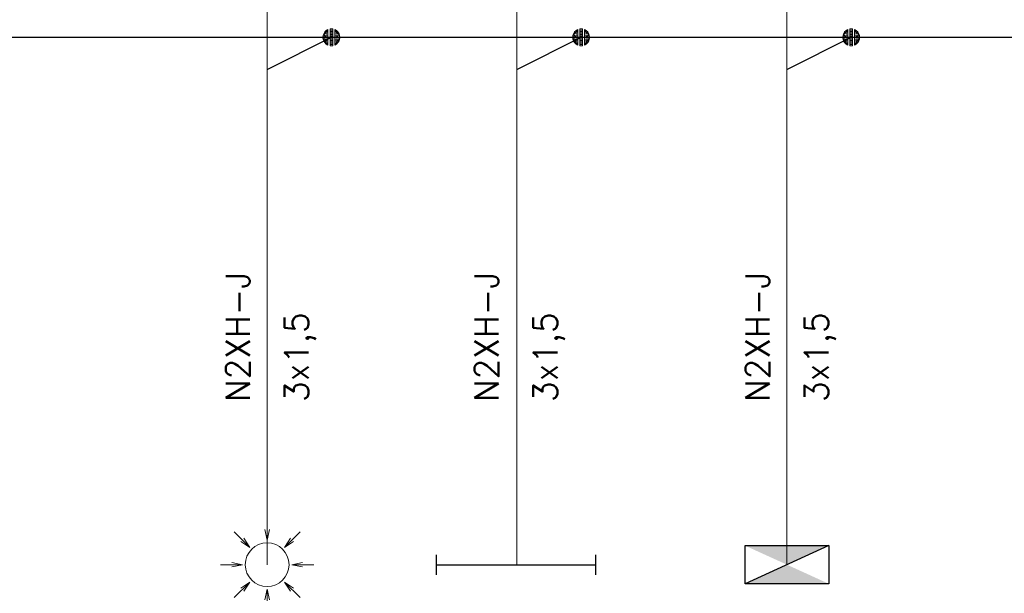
# Model space of a CAD drawing. Header units: millimetres. Extents: x 2505 to 3495, y 1397 to 1684.
# Tile 21 of 59: x 2771 to 2813, y 1584 to 1608. Entities that reach past the tile are written whole.
import ezdxf
from ezdxf.enums import TextEntityAlignment as Align

# ---------------------------------------------------------------- set-up
doc = ezdxf.new("R2010")
doc.units = ezdxf.units.MM
for name, color, linetype in [('0IE-SYMBOL', 3, 'Continuous'), ('IE-SYMBOL', 3, 'Continuous'), ('OPIS', 7, 'Continuous')]:
    doc.layers.add(name, color=color, linetype=linetype)
for name, color, linetype, lineweight in [('EB_PRZEWODY', 3, 'Continuous', 20), ('EB_łączniki', 3, 'Continuous', 20), ('PRZEWODY', 3, 'Continuous', 20), ('SZYNY', 1, 'Continuous', 40)]:
    doc.layers.add(name, color=color, linetype=linetype, lineweight=lineweight)
doc.styles.add('SIMPLEX', font='simplex.shx', dxfattribs={"width": 0.8})

# ---------------------------------------------------------------- blocks, each defined once
blk = doc.blocks.new('*U54')
for p, q in [((0, 80.7), (0, 153.2)), ((-57.1, 57.1), (-108.3, 108.3)), ((0, 80.7), (-7.3, 115.9)), ((0, 80.7), (7.3, 115.9)), ((57.1, 57.1), (108.3, 108.3)), ((-57.1, 57.1), (-87.1, 76.8)), ((-57.1, 57.1), (-76.8, 87.1)), ((57.1, 57.1), (76.8, 87.1)), ((57.1, 57.1), (87.1, 76.8)), ((-80.7, 0), (-153.2, 0)), ((-80.7, 0), (-115.9, 7.3)), ((-80.7, 0), (-115.9, -7.3)), ((80.7, 0), (115.9, 7.3)), ((80.7, 0), (115.9, -7.3)), ((80.7, 0), (153.2, 0)), ((-57.1, -57.1), (-108.3, -108.3)), ((-57.1, -57.1), (-87.1, -76.8)), ((-57.1, -57.1), (-76.8, -87.1)), ((57.1, -57.1), (76.8, -87.1)), ((57.1, -57.1), (87.1, -76.8)), ((57.1, -57.1), (108.3, -108.3)), ((0, -80.7), (-7.3, -115.9)), ((0, -80.7), (7.3, -115.9)), ((0, -80.7), (0, -153.2))]:
    blk.add_line(p, q)
blk.add_circle((0, 0), 72)
blk = doc.blocks.new('LAMPA')
for p, q in [((-4, 0.5), (-4, -0.5)), ((4, 0.5), (4, -0.5)), ((-4, 0), (4, 0))]:
    blk.add_line(p, q)
blk = doc.blocks.new('*U101')
for p, q in [((-0.637, 0.172), (-0.658, 0.021)), ((-0.637, 0.172), (-0.658, 0.021)), ((-0.637, 0.002), (-0.656, -0.028)), ((-0.598, 0.282), (-0.637, 0.172)), ((-0.598, 0.282), (-0.637, 0.172)), ((-0.598, 0.142), (-0.637, 0.087)), ((-0.598, 0.002), (-0.637, 0.002)), ((-0.513, 0.425), (-0.598, 0.282)), ((-0.513, 0.425), (-0.598, 0.282)), ((-0.513, 0.285), (-0.598, 0.188)), ((-0.513, 0.145), (-0.598, 0.095)), ((-0.513, 0.006), (-0.598, 0.002)), ((-0.399, 0.524), (-0.513, 0.425)), ((-0.399, 0.524), (-0.513, 0.425)), ((-0.399, 0.408), (-0.513, 0.332)), ((-0.399, 0.291), (-0.513, 0.239)), ((-0.399, 0.175), (-0.513, 0.145)), ((-0.399, 0.058), (-0.513, 0.052)), ((-0.267, 0.605), (-0.399, 0.524)), ((-0.267, 0.605), (-0.399, 0.524)), ((-0.267, 0.495), (-0.399, 0.429)), ((-0.267, 0.385), (-0.399, 0.334)), ((-0.267, 0.274), (-0.399, 0.238)), ((-0.267, 0.164), (-0.399, 0.143)), ((-0.267, 0.053), (-0.399, 0.048)), ((-0.267, 0.605), (-0.267, -0.609)), ((-0.267, 0.605), (-0.267, -0.609)), ((-0.105, 0.664), (0.105, 0.664)), ((-0.105, 0.664), (0.105, 0.664)), ((-0.105, -0.664), (-0.105, 0.664)), ((-0.105, 0.664), (-0.105, -0.664)), ((-0.105, 0.562), (0.105, 0.562)), ((-0.105, 0.46), (0.105, 0.46)), ((-0.105, 0.358), (0.105, 0.358)), ((-0.105, 0.256), (0.105, 0.256)), ((-0.105, 0.153), (0.105, 0.153)), ((-0.105, 0.051), (0.105, 0.051)), ((0.105, -0.664), (0.105, 0.664)), ((0.105, 0.664), (0.105, -0.664)), ((0.267, 0.605), (0.267, -0.609)), ((0.267, 0.605), (0.267, -0.609)), ((0.267, 0.605), (0.399, 0.524)), ((0.267, 0.605), (0.399, 0.524)), ((0.267, 0.495), (0.399, 0.429)), ((0.267, 0.385), (0.399, 0.334)), ((0.267, 0.274), (0.399, 0.238)), ((0.267, 0.164), (0.399, 0.143)), ((0.267, 0.053), (0.399, 0.048)), ((0.399, 0.524), (0.513, 0.425)), ((0.399, 0.524), (0.513, 0.425)), ((0.399, 0.408), (0.513, 0.332)), ((0.399, 0.291), (0.513, 0.239)), ((0.399, 0.175), (0.513, 0.145)), ((0.399, 0.058), (0.513, 0.052)), ((0.513, 0.425), (0.598, 0.282)), ((0.513, 0.425), (0.598, 0.282)), ((0.513, 0.285), (0.598, 0.188)), ((0.513, 0.145), (0.598, 0.095)), ((0.513, 0.006), (0.598, 0.002)), ((0.598, 0.282), (0.637, 0.172)), ((0.598, 0.282), (0.637, 0.172)), ((0.598, 0.142), (0.637, 0.087)), ((0.598, 0.002), (0.637, 0.002)), ((0.637, 0.172), (0.658, 0.021)), ((0.637, 0.172), (0.658, 0.021)), ((0.637, 0.002), (0.656, -0.028)), ((-0.654, -0.076), (-0.637, -0.168)), ((-0.637, -0.168), (-0.654, -0.076)), ((-0.598, -0.138), (-0.637, -0.083)), ((-0.637, -0.168), (-0.598, -0.278)), ((-0.598, -0.278), (-0.637, -0.168)), ((-0.513, -0.134), (-0.598, -0.091)), ((-0.513, -0.274), (-0.598, -0.185)), ((-0.598, -0.278), (-0.513, -0.414)), ((-0.513, -0.414), (-0.598, -0.278)), ((-0.399, -0.058), (-0.513, -0.041)), ((-0.399, -0.175), (-0.513, -0.134)), ((-0.399, -0.291), (-0.513, -0.228)), ((-0.399, -0.408), (-0.513, -0.321)), ((-0.513, -0.414), (-0.399, -0.524)), ((-0.399, -0.524), (-0.513, -0.414)), ((-0.267, -0.057), (-0.399, -0.048)), ((-0.267, -0.167), (-0.399, -0.143)), ((-0.267, -0.278), (-0.399, -0.238)), ((-0.267, -0.388), (-0.399, -0.334)), ((-0.267, -0.499), (-0.399, -0.429)), ((-0.399, -0.524), (-0.267, -0.609)), ((-0.267, -0.609), (-0.399, -0.524)), ((-0.105, -0.051), (0.105, -0.051)), ((-0.105, -0.153), (0.105, -0.153)), ((-0.105, -0.256), (0.105, -0.256)), ((-0.105, -0.358), (0.105, -0.358)), ((-0.105, -0.46), (0.105, -0.46)), ((-0.105, -0.562), (0.105, -0.562)), ((0.105, -0.664), (-0.105, -0.664)), ((-0.105, -0.664), (0.105, -0.664)), ((0.267, -0.057), (0.399, -0.048)), ((0.267, -0.167), (0.399, -0.143)), ((0.267, -0.278), (0.399, -0.238)), ((0.267, -0.388), (0.399, -0.334)), ((0.267, -0.499), (0.399, -0.429)), ((0.399, -0.524), (0.267, -0.609)), ((0.267, -0.609), (0.399, -0.524)), ((0.399, -0.058), (0.513, -0.041)), ((0.399, -0.175), (0.513, -0.134)), ((0.399, -0.291), (0.513, -0.228)), ((0.399, -0.408), (0.513, -0.321)), ((0.513, -0.414), (0.399, -0.524)), ((0.399, -0.524), (0.513, -0.414)), ((0.513, -0.134), (0.598, -0.091)), ((0.513, -0.274), (0.598, -0.185)), ((0.598, -0.278), (0.513, -0.414)), ((0.513, -0.414), (0.598, -0.278)), ((0.598, -0.138), (0.637, -0.083)), ((0.637, -0.168), (0.598, -0.278)), ((0.598, -0.278), (0.637, -0.168)), ((0.654, -0.076), (0.637, -0.168)), ((0.637, -0.168), (0.654, -0.076))]:
    blk.add_line(p, q)
at = {"ltscale": 5}
blk.add_line((0.658, 0.021), (0.658, -0.076), dxfattribs=at)
blk.add_point((0, 0))
blk = doc.blocks.new('*U102')
for p, q in [((-0.637, 0.172), (-0.658, 0.021)), ((-0.637, 0.172), (-0.658, 0.021)), ((-0.637, 0.002), (-0.656, -0.028)), ((-0.598, 0.282), (-0.637, 0.172)), ((-0.598, 0.282), (-0.637, 0.172)), ((-0.598, 0.142), (-0.637, 0.087)), ((-0.598, 0.002), (-0.637, 0.002)), ((-0.513, 0.425), (-0.598, 0.282)), ((-0.513, 0.425), (-0.598, 0.282)), ((-0.513, 0.285), (-0.598, 0.188)), ((-0.513, 0.145), (-0.598, 0.095)), ((-0.513, 0.006), (-0.598, 0.002)), ((-0.399, 0.524), (-0.513, 0.425)), ((-0.399, 0.524), (-0.513, 0.425)), ((-0.399, 0.408), (-0.513, 0.332)), ((-0.399, 0.291), (-0.513, 0.239)), ((-0.399, 0.175), (-0.513, 0.145)), ((-0.399, 0.058), (-0.513, 0.052)), ((-0.267, 0.605), (-0.399, 0.524)), ((-0.267, 0.605), (-0.399, 0.524)), ((-0.267, 0.495), (-0.399, 0.429)), ((-0.267, 0.385), (-0.399, 0.334)), ((-0.267, 0.274), (-0.399, 0.238)), ((-0.267, 0.164), (-0.399, 0.143)), ((-0.267, 0.053), (-0.399, 0.048)), ((-0.267, 0.605), (-0.267, -0.609)), ((-0.267, 0.605), (-0.267, -0.609)), ((-0.105, 0.664), (0.105, 0.664)), ((-0.105, 0.664), (0.105, 0.664)), ((-0.105, -0.664), (-0.105, 0.664)), ((-0.105, 0.664), (-0.105, -0.664)), ((-0.105, 0.562), (0.105, 0.562)), ((-0.105, 0.46), (0.105, 0.46)), ((-0.105, 0.358), (0.105, 0.358)), ((-0.105, 0.256), (0.105, 0.256)), ((-0.105, 0.153), (0.105, 0.153)), ((-0.105, 0.051), (0.105, 0.051)), ((0.105, -0.664), (0.105, 0.664)), ((0.105, 0.664), (0.105, -0.664)), ((0.267, 0.605), (0.267, -0.609)), ((0.267, 0.605), (0.267, -0.609)), ((0.267, 0.605), (0.399, 0.524)), ((0.267, 0.605), (0.399, 0.524)), ((0.267, 0.495), (0.399, 0.429)), ((0.267, 0.385), (0.399, 0.334)), ((0.267, 0.274), (0.399, 0.238)), ((0.267, 0.164), (0.399, 0.143)), ((0.267, 0.053), (0.399, 0.048)), ((0.399, 0.524), (0.513, 0.425)), ((0.399, 0.524), (0.513, 0.425)), ((0.399, 0.408), (0.513, 0.332)), ((0.399, 0.291), (0.513, 0.239)), ((0.399, 0.175), (0.513, 0.145)), ((0.399, 0.058), (0.513, 0.052)), ((0.513, 0.425), (0.598, 0.282)), ((0.513, 0.425), (0.598, 0.282)), ((0.513, 0.285), (0.598, 0.188)), ((0.513, 0.145), (0.598, 0.095)), ((0.513, 0.006), (0.598, 0.002)), ((0.598, 0.282), (0.637, 0.172)), ((0.598, 0.282), (0.637, 0.172)), ((0.598, 0.142), (0.637, 0.087)), ((0.598, 0.002), (0.637, 0.002)), ((0.637, 0.172), (0.658, 0.021)), ((0.637, 0.172), (0.658, 0.021)), ((0.637, 0.002), (0.656, -0.028)), ((-0.654, -0.076), (-0.637, -0.168)), ((-0.637, -0.168), (-0.654, -0.076)), ((-0.598, -0.138), (-0.637, -0.083)), ((-0.637, -0.168), (-0.598, -0.278)), ((-0.598, -0.278), (-0.637, -0.168)), ((-0.513, -0.134), (-0.598, -0.091)), ((-0.513, -0.274), (-0.598, -0.185)), ((-0.598, -0.278), (-0.513, -0.414)), ((-0.513, -0.414), (-0.598, -0.278)), ((-0.399, -0.058), (-0.513, -0.041)), ((-0.399, -0.175), (-0.513, -0.134)), ((-0.399, -0.291), (-0.513, -0.228)), ((-0.399, -0.408), (-0.513, -0.321)), ((-0.513, -0.414), (-0.399, -0.524)), ((-0.399, -0.524), (-0.513, -0.414)), ((-0.267, -0.057), (-0.399, -0.048)), ((-0.267, -0.167), (-0.399, -0.143)), ((-0.267, -0.278), (-0.399, -0.238)), ((-0.267, -0.388), (-0.399, -0.334)), ((-0.267, -0.499), (-0.399, -0.429)), ((-0.399, -0.524), (-0.267, -0.609)), ((-0.267, -0.609), (-0.399, -0.524)), ((-0.105, -0.051), (0.105, -0.051)), ((-0.105, -0.153), (0.105, -0.153)), ((-0.105, -0.256), (0.105, -0.256)), ((-0.105, -0.358), (0.105, -0.358)), ((-0.105, -0.46), (0.105, -0.46)), ((-0.105, -0.562), (0.105, -0.562)), ((0.105, -0.664), (-0.105, -0.664)), ((-0.105, -0.664), (0.105, -0.664)), ((0.267, -0.057), (0.399, -0.048)), ((0.267, -0.167), (0.399, -0.143)), ((0.267, -0.278), (0.399, -0.238)), ((0.267, -0.388), (0.399, -0.334)), ((0.267, -0.499), (0.399, -0.429)), ((0.399, -0.524), (0.267, -0.609)), ((0.267, -0.609), (0.399, -0.524)), ((0.399, -0.058), (0.513, -0.041)), ((0.399, -0.175), (0.513, -0.134)), ((0.399, -0.291), (0.513, -0.228)), ((0.399, -0.408), (0.513, -0.321)), ((0.513, -0.414), (0.399, -0.524)), ((0.399, -0.524), (0.513, -0.414)), ((0.513, -0.134), (0.598, -0.091)), ((0.513, -0.274), (0.598, -0.185)), ((0.598, -0.278), (0.513, -0.414)), ((0.513, -0.414), (0.598, -0.278)), ((0.598, -0.138), (0.637, -0.083)), ((0.637, -0.168), (0.598, -0.278)), ((0.598, -0.278), (0.637, -0.168)), ((0.654, -0.076), (0.637, -0.168)), ((0.637, -0.168), (0.654, -0.076))]:
    blk.add_line(p, q)
at = {"ltscale": 5}
blk.add_line((0.658, 0.021), (0.658, -0.076), dxfattribs=at)
blk.add_point((0, 0))
blk = doc.blocks.new('*U103')
for p, q in [((-0.637, 0.172), (-0.658, 0.021)), ((-0.637, 0.172), (-0.658, 0.021)), ((-0.637, 0.002), (-0.656, -0.028)), ((-0.598, 0.282), (-0.637, 0.172)), ((-0.598, 0.282), (-0.637, 0.172)), ((-0.598, 0.142), (-0.637, 0.087)), ((-0.598, 0.002), (-0.637, 0.002)), ((-0.513, 0.425), (-0.598, 0.282)), ((-0.513, 0.425), (-0.598, 0.282)), ((-0.513, 0.285), (-0.598, 0.188)), ((-0.513, 0.145), (-0.598, 0.095)), ((-0.513, 0.006), (-0.598, 0.002)), ((-0.399, 0.524), (-0.513, 0.425)), ((-0.399, 0.524), (-0.513, 0.425)), ((-0.399, 0.408), (-0.513, 0.332)), ((-0.399, 0.291), (-0.513, 0.239)), ((-0.399, 0.175), (-0.513, 0.145)), ((-0.399, 0.058), (-0.513, 0.052)), ((-0.267, 0.605), (-0.399, 0.524)), ((-0.267, 0.605), (-0.399, 0.524)), ((-0.267, 0.495), (-0.399, 0.429)), ((-0.267, 0.385), (-0.399, 0.334)), ((-0.267, 0.274), (-0.399, 0.238)), ((-0.267, 0.164), (-0.399, 0.143)), ((-0.267, 0.053), (-0.399, 0.048)), ((-0.267, 0.605), (-0.267, -0.609)), ((-0.267, 0.605), (-0.267, -0.609)), ((-0.105, 0.664), (0.105, 0.664)), ((-0.105, 0.664), (0.105, 0.664)), ((-0.105, -0.664), (-0.105, 0.664)), ((-0.105, 0.664), (-0.105, -0.664)), ((-0.105, 0.562), (0.105, 0.562)), ((-0.105, 0.46), (0.105, 0.46)), ((-0.105, 0.358), (0.105, 0.358)), ((-0.105, 0.256), (0.105, 0.256)), ((-0.105, 0.153), (0.105, 0.153)), ((-0.105, 0.051), (0.105, 0.051)), ((0.105, -0.664), (0.105, 0.664)), ((0.105, 0.664), (0.105, -0.664)), ((0.267, 0.605), (0.267, -0.609)), ((0.267, 0.605), (0.267, -0.609)), ((0.267, 0.605), (0.399, 0.524)), ((0.267, 0.605), (0.399, 0.524)), ((0.267, 0.495), (0.399, 0.429)), ((0.267, 0.385), (0.399, 0.334)), ((0.267, 0.274), (0.399, 0.238)), ((0.267, 0.164), (0.399, 0.143)), ((0.267, 0.053), (0.399, 0.048)), ((0.399, 0.524), (0.513, 0.425)), ((0.399, 0.524), (0.513, 0.425)), ((0.399, 0.408), (0.513, 0.332)), ((0.399, 0.291), (0.513, 0.239)), ((0.399, 0.175), (0.513, 0.145)), ((0.399, 0.058), (0.513, 0.052)), ((0.513, 0.425), (0.598, 0.282)), ((0.513, 0.425), (0.598, 0.282)), ((0.513, 0.285), (0.598, 0.188)), ((0.513, 0.145), (0.598, 0.095)), ((0.513, 0.006), (0.598, 0.002)), ((0.598, 0.282), (0.637, 0.172)), ((0.598, 0.282), (0.637, 0.172)), ((0.598, 0.142), (0.637, 0.087)), ((0.598, 0.002), (0.637, 0.002)), ((0.637, 0.172), (0.658, 0.021)), ((0.637, 0.172), (0.658, 0.021)), ((0.637, 0.002), (0.656, -0.028)), ((-0.654, -0.076), (-0.637, -0.168)), ((-0.637, -0.168), (-0.654, -0.076)), ((-0.598, -0.138), (-0.637, -0.083)), ((-0.637, -0.168), (-0.598, -0.278)), ((-0.598, -0.278), (-0.637, -0.168)), ((-0.513, -0.134), (-0.598, -0.091)), ((-0.513, -0.274), (-0.598, -0.185)), ((-0.598, -0.278), (-0.513, -0.414)), ((-0.513, -0.414), (-0.598, -0.278)), ((-0.399, -0.058), (-0.513, -0.041)), ((-0.399, -0.175), (-0.513, -0.134)), ((-0.399, -0.291), (-0.513, -0.228)), ((-0.399, -0.408), (-0.513, -0.321)), ((-0.513, -0.414), (-0.399, -0.524)), ((-0.399, -0.524), (-0.513, -0.414)), ((-0.267, -0.057), (-0.399, -0.048)), ((-0.267, -0.167), (-0.399, -0.143)), ((-0.267, -0.278), (-0.399, -0.238)), ((-0.267, -0.388), (-0.399, -0.334)), ((-0.267, -0.499), (-0.399, -0.429)), ((-0.399, -0.524), (-0.267, -0.609)), ((-0.267, -0.609), (-0.399, -0.524)), ((-0.105, -0.051), (0.105, -0.051)), ((-0.105, -0.153), (0.105, -0.153)), ((-0.105, -0.256), (0.105, -0.256)), ((-0.105, -0.358), (0.105, -0.358)), ((-0.105, -0.46), (0.105, -0.46)), ((-0.105, -0.562), (0.105, -0.562)), ((0.105, -0.664), (-0.105, -0.664)), ((-0.105, -0.664), (0.105, -0.664)), ((0.267, -0.057), (0.399, -0.048)), ((0.267, -0.167), (0.399, -0.143)), ((0.267, -0.278), (0.399, -0.238)), ((0.267, -0.388), (0.399, -0.334)), ((0.267, -0.499), (0.399, -0.429)), ((0.399, -0.524), (0.267, -0.609)), ((0.267, -0.609), (0.399, -0.524)), ((0.399, -0.058), (0.513, -0.041)), ((0.399, -0.175), (0.513, -0.134)), ((0.399, -0.291), (0.513, -0.228)), ((0.399, -0.408), (0.513, -0.321)), ((0.513, -0.414), (0.399, -0.524)), ((0.399, -0.524), (0.513, -0.414)), ((0.513, -0.134), (0.598, -0.091)), ((0.513, -0.274), (0.598, -0.185)), ((0.598, -0.278), (0.513, -0.414)), ((0.513, -0.414), (0.598, -0.278)), ((0.598, -0.138), (0.637, -0.083)), ((0.637, -0.168), (0.598, -0.278)), ((0.598, -0.278), (0.637, -0.168)), ((0.654, -0.076), (0.637, -0.168)), ((0.637, -0.168), (0.654, -0.076))]:
    blk.add_line(p, q)
at = {"ltscale": 5}
blk.add_line((0.658, 0.021), (0.658, -0.076), dxfattribs=at)
blk.add_point((0, 0))

msp = doc.modelspace()

# ---------------------------------------------------------------- hatches: boundary and pattern name
h = msp.add_hatch(color=3)
h.paths.add_polyline_path([(2802.245, 1585.763), (2804.055, 1584.938), (2805.864, 1585.763)])
h.paths.add_polyline_path([(2802.245, 1584.113), (2805.864, 1584.113), (2804.055, 1584.938)])

# ---------------------------------------------------------------- linework, layer by layer
at = {"layer": '0IE-SYMBOL'}
msp.add_line((2805.864, 1585.763), (2802.245, 1584.113), dxfattribs=at)
msp.add_lwpolyline([(2802.245, 1585.763), (2805.864, 1585.763), (2805.864, 1584.113), (2802.245, 1584.113)], close=True, dxfattribs=at)
at = {"layer": 'EB_PRZEWODY', "lineweight": -3, "ltscale": 5}
for p, q in [((2781.607, 1606.345), (2784.379, 1607.731)), ((2792.393, 1606.345), (2795.165, 1607.731)), ((2804.055, 1606.345), (2806.827, 1607.731))]:
    msp.add_line(p, q, dxfattribs=at)
at = {"layer": 'PRZEWODY'}
for p, q in [((2781.607, 1636.812), (2781.607, 1584.938)), ((2792.393, 1610.571), (2792.393, 1584.938)), ((2804.055, 1610.571), (2804.055, 1584.938))]:
    msp.add_line(p, q, dxfattribs=at)
at = {"layer": 'SZYNY', "color": 4, "lineweight": -3}
msp.add_line((2651.376, 1607.731), (3453.726, 1607.73), dxfattribs=at)

# ---------------------------------------------------------------- block references
at = {"layer": 'EB_PRZEWODY', "lineweight": -3, "ltscale": 5, "xscale": 0.5544000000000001, "yscale": 0.5544000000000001, "zscale": 0.5544000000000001}
for name, p in [('*U101', (2784.379, 1607.731)), ('*U102', (2795.165, 1607.731)), ('*U103', (2806.827, 1607.731))]:
    msp.add_blockref(name, p, dxfattribs=at)
at = {"layer": 'EB_łączniki', "xscale": 0.013125, "yscale": 0.013125, "zscale": 0.013125}
msp.add_blockref('*U54', (2781.607, 1584.938), dxfattribs=at)
at = {"layer": 'IE-SYMBOL', "xscale": 0.8603636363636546, "yscale": 0.8603636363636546, "zscale": 0.8603636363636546}
msp.add_blockref('LAMPA', (2792.351, 1584.938), dxfattribs=at)

# ---------------------------------------------------------------- texts
at = {"layer": 'OPIS', "style": 'SIMPLEX'}
for p in [(2780.857, 1591.972), (2791.601, 1591.972), (2803.305, 1591.972)]:
    msp.add_text('N2XH-J', height=1.0395, rotation=90, dxfattribs=at).set_placement(p)
for p in [(2782.357, 1591.972), (2793.101, 1591.972), (2804.805, 1591.972)]:
    msp.add_text('3x1,5', height=1.0395, rotation=90, dxfattribs=at).set_placement(p, align=Align.TOP_LEFT)

doc.saveas('drawing.dxf')
